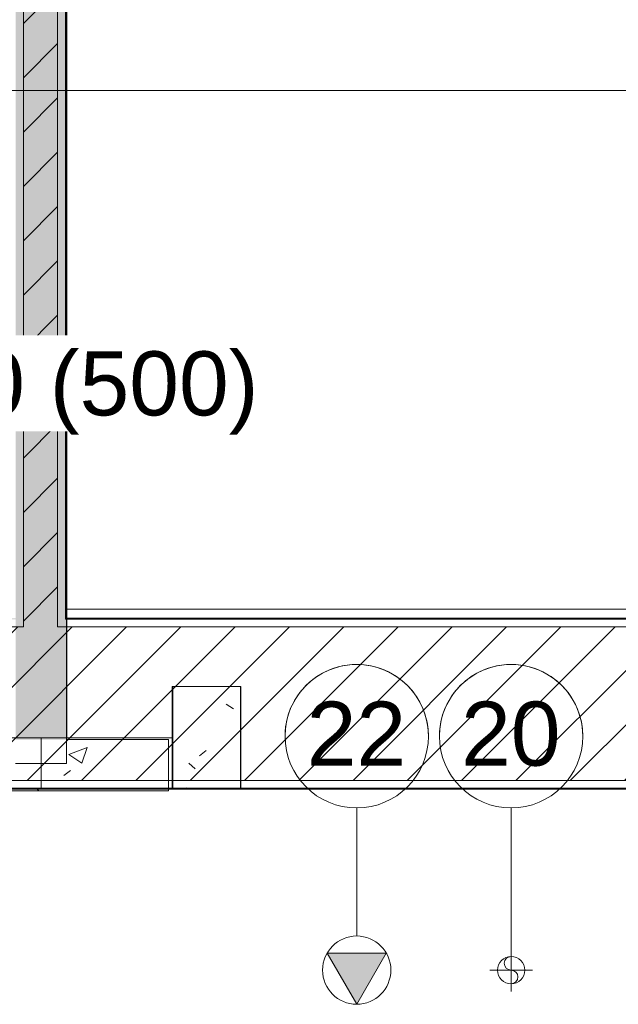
# Model space of a CAD drawing. Header units: metres. Extents: x 3 to 42.2, y -72.9 to -48.7.
# Tile 9 of 189: x 14.6 to 16.4, y -69.1 to -66.2. Entities that reach past the tile are written whole.
import ezdxf

# ---------------------------------------------------------------- set-up
doc = ezdxf.new("R2010")
doc.units = ezdxf.units.M
doc.linetypes.add('Oculto 1_5', pattern=[0.0022, 0.0015, -0.0007000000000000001])
for name, color, linetype, lineweight in [('A-COLS', 7, 'Continuous', 18), ('A-WALL', 7, 'Continuous', 18), ('A-WALL-PATT', 7, 'Continuous', 18), ('G-ANNO-SYMB', 7, 'Continuous', 9), ('M-MNTG', 7, 'Continuous', 18), ('S-BEAM', 7, 'Continuous', 18), ('S-COLS', 7, 'Continuous', 18)]:
    doc.layers.add(name, color=color, linetype=linetype, lineweight=lineweight)
doc.layers.add('M-HVAC-DUCT-IDEN', color=1, linetype='Continuous', lineweight=9, true_color=0xff0000)
doc.layers.add('M-MNTG-IDEN', color=1, linetype='Continuous', lineweight=9, true_color=0xff0000)
doc.styles.add('Arial_1', font='arial.ttf', dxfattribs={"height": 0.1874999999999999})
pattern_1 = [(49.99999999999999, (21.555, -62.92899999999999), (0.5465545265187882, -0.04781508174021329), [0.05715, -0.62865]), (355, (21.555, -62.92899999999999), (-0.1057276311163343, 0.5731658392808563), [0.04572, -0.50292]), (100.451, (21.601, -62.933), (0.440827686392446, 0.5253490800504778), [0.04857, -0.53427]), (46.184, (21.555, -62.776), (0.8132373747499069, -0.1261291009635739), [0.08573, -0.9429799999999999]), (96.636, (21.623, -62.787), (0.7122119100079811, 0.7422871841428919), [0.07286000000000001, -0.8014100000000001]), (351.184, (21.555, -62.776), (0.7122166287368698, 0.7422739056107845), [0.06858, -0.75438]), (21, (21.631, -62.81399999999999), (0.4548461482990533, -0.3067949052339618), [0.05715, -0.62865]), (326, (21.631, -62.81399999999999), (0.1854048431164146, 0.5525599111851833), [0.04572, -0.50292]), (71.45100000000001, (21.669, -62.84), (0.6402508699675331, 0.2457631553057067), [0.04857, -0.53427]), (37.50000000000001, (21.555, -62.92899999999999), (0.009260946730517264, 0.2536671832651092), [0.02515, -0.47168, 0.02515, -0.48539, -0.5048199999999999]), (37.50000000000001, (21.555, -62.92899999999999), (0.009260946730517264, 0.2536671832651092), [-1.007, 0.02515, -0.47968]), (7.499999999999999, (21.555, -62.92899999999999), (0.2004558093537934, 0.3005459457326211), [0.02515, -0.26594, 0.02515, -0.46025, -0.1924]), (7.499999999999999, (21.555, -62.92899999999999), (0.2004558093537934, 0.3005459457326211), [-0.7764800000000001, 0.02515, -0.16726]), (327.5, (21.385, -62.92899999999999), (0.4067681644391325, -0.01718819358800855), [0.02515, -0.16535, 0.02515, -0.56921, -0.78867]), (327.5, (21.385, -62.92899999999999), (0.4067681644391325, -0.01718819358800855), [-0.78486, 0.02515, -0.76352]), (317.5, (21.309, -62.92899999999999), (0.4443831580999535, 0.07627942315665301), [0.02515, -0.2225, 0.02515, -0.36957, -0.56007]), (317.5, (21.309, -62.92899999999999), (0.4443831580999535, 0.07627942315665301), [-0.64237, 0.02515, -0.53492])]
pattern_2 = [(45, (21.555, -62.92899999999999), (-0.0795495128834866, 0.0795495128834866), [])]

# ---------------------------------------------------------------- blocks, each defined once
blk = doc.blocks.new('Paredes 14 - Paredes 21-7832839-1PAV')
at = {"layer": 'A-WALL', "color": 253, "true_color": 0xaaaaaa}
for p, q in [((32.64733909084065, -67.91555074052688), (14.74899755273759, -67.91555074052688)), ((14.74899755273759, -67.91555074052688), (14.74899755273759, -67.94196407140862)), ((14.74899755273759, -67.94196407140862), (32.64733909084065, -67.94196407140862))]:
    blk.add_line(p, q, dxfattribs=at)
blk = doc.blocks.new('4 GRE - ESCOLA DE CINEMA E AUDIOVISUAL CINE REX R07_rvt-1-1PAV')
at = {"layer": 'A-WALL-PATT', "true_color": 0xd4d4d4}
h = blk.add_hatch(dxfattribs=at)
h.set_pattern_fill('FP_2', color=254, style=0, pattern_type=2)
h.set_pattern_definition(pattern_2)
h.paths.add_polyline_path([(14.72399770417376, -67.96762227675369), (14.72399770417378, -54.81654163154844), (14.62399770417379, -54.81654163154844), (14.62399770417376, -67.96762227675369)])
h = blk.add_hatch(dxfattribs=at)
h.set_pattern_fill('FP_1', color=254, style=0, pattern_type=2)
h.set_pattern_definition(pattern_1)
h.paths.add_polyline_path([(14.74649770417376, -67.94262227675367), (14.74899770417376, -67.94194224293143), (14.74899770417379, -54.84154163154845), (14.74649770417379, -54.84154163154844), (14.74649770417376, -67.3036474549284)])
h = blk.add_hatch(dxfattribs=at)
h.set_pattern_fill('FP_1', color=254, style=0, pattern_type=2)
h.set_pattern_definition(pattern_1)
h.paths.add_polyline_path([(33.14483924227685, -67.94512227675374), (34.66733924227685, -67.94512227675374), (34.66733924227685, -67.94262227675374), (33.14483924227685, -67.94262227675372)])
h.paths.add_polyline_path([(32.28722419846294, -67.94512227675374), (32.64983924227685, -67.94512227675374), (32.64983924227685, -67.94262227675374), (14.74649770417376, -67.94262227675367), (14.74649770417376, -67.94512227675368), (29.82142436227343, -67.94512227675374)])
h.paths.add_polyline_path([(14.60149770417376, -67.94512227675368), (14.60149770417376, -67.94262227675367), (12.65910173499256, -67.94262227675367), (12.65910173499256, -67.94512227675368), (13.79372542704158, -67.94512227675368)])
h.paths.add_polyline_path([(12.30910173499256, -67.94512227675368), (12.30910173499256, -67.94262227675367), (11.71733924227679, -67.94262227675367), (11.71733924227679, -67.94512227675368)])
h = blk.add_hatch(dxfattribs=at)
h.set_pattern_fill('FP_2', color=254, style=0, pattern_type=2)
h.set_pattern_definition(pattern_2)
h.paths.add_polyline_path([(33.5201241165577, -68.41762227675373), (34.66733924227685, -68.41762227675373), (34.66733924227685, -67.96762227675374), (12.65882739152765, -67.96762227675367), (12.63415928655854, -68.36231195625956), (12.64660173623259, -68.36231195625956), (12.64660173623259, -68.41762227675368), (32.28722419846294, -68.41762227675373)])
h.paths.add_polyline_path([(12.32160173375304, -68.41762227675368), (12.32160173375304, -68.36231195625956), (12.33404418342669, -68.36231195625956), (12.30910173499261, -67.96762227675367), (11.71733924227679, -67.96762227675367), (11.71733924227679, -68.41762227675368), (12.25260052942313, -68.41762227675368)])
h = blk.add_hatch(dxfattribs=at)
h.set_pattern_fill('FP_1', color=254, style=0, pattern_type=2)
h.set_pattern_definition(pattern_1)
h.paths.add_polyline_path([(34.66733924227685, -68.44262227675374), (34.66733924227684, -68.44012227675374), (12.64660173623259, -68.44012227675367), (12.64660173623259, -68.44262227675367), (33.5201241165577, -68.44262227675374)])
h.paths.add_polyline_path([(11.94437554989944, -68.44262227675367), (12.32160173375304, -68.44262227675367), (12.32160173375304, -68.44012227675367), (11.71733924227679, -68.44012227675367), (11.71733924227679, -68.44262227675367)])
at = {"layer": 'S-BEAM', "true_color": 0xaaaaaa}
h = blk.add_hatch(dxfattribs=at)
h.set_pattern_fill('FP_1', color=253, style=0, pattern_type=2)
h.set_pattern_definition(pattern_1)
h.paths.add_polyline_path([(14.75070515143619, -68.29762227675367), (14.75070515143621, -54.36544431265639), (14.60070515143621, -54.36544431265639), (14.60070515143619, -68.29762227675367)])
h = blk.add_hatch(dxfattribs=at)
h.set_pattern_fill('FP_1', color=253, style=0, pattern_type=2)
h.set_pattern_definition(pattern_1)
h.paths.add_polyline_path([(15.04900015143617, -68.44762227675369), (15.04900015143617, -68.29762227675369), (12.63820239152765, -68.29762227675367), (12.63415928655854, -68.36231195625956), (12.64660173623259, -68.36231195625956), (12.64660173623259, -68.44762227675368), (15.02662534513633, -68.44762227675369)])
h.paths.add_polyline_path([(11.94437554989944, -68.44762227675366), (12.32160173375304, -68.44762227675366), (12.32160173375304, -68.36231195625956), (12.33404418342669, -68.36231195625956), (12.33000107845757, -68.29762227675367), (11.93900015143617, -68.29762227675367), (11.93900015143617, -68.44762227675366)])
at = {"layer": 'S-COLS', "true_color": 0xaaaaaa}
h = blk.add_hatch(dxfattribs=at)
h.set_pattern_fill('FP_1', color=253, style=0, pattern_type=2)
h.set_pattern_definition(pattern_1)
h.paths.add_polyline_path([(15.25955433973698, -68.44262227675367), (15.25955433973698, -68.14262227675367), (15.05955433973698, -68.14262227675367), (15.05955433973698, -68.44262227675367)])
at = {"layer": 'A-WALL', "color": 253, "true_color": 0xaaaaaa}
for p, q in [((14.62399770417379, -54.84154163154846), (14.62399770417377, -67.94262227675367)), ((14.72399770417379, -54.84154163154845), (14.72399770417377, -67.94262227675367)), ((14.74649770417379, -54.84154163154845), (14.74649770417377, -67.94262227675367)), ((14.74899770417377, -67.9155289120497), (14.74899770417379, -54.84154163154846)), ((14.74899770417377, -67.94194224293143), (14.74899770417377, -67.9155289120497)), ((14.62399770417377, -67.94262227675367), (14.62399770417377, -67.94512227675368)), ((14.62399770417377, -67.94512227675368), (14.62399770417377, -67.96762227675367)), ((14.72399770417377, -67.94262227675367), (14.72399770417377, -67.94512227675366)), ((14.72399770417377, -67.94512227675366), (14.72399770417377, -67.96762227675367)), ((14.74649770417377, -67.94262227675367), (14.74649770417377, -67.94512227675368)), ((32.64983924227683, -67.94512227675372), (14.74649770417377, -67.94512227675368)), ((14.74899770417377, -67.94262227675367), (14.74899770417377, -67.94194224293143)), ((32.64733924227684, -67.94262227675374), (14.74899770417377, -67.94262227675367)), ((14.62399770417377, -67.96762227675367), (11.7173392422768, -67.96762227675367)), ((32.67233924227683, -67.96762227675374), (14.72399770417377, -67.96762227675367)), ((34.66733924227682, -68.41762227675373), (11.7173392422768, -68.41762227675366)), ((34.66733924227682, -68.44012227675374), (11.7173392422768, -68.44012227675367)), ((11.7173392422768, -68.44262227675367), (34.66733924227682, -68.44262227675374))]:
    blk.add_line(p, q, dxfattribs=at)
at = {"layer": 'S-BEAM', "color": 253, "true_color": 0xaaaaaa}
for p, q in [((14.7507051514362, -68.29762227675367), (14.75070515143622, -54.36544431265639)), ((15.04900015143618, -68.29762227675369), (14.7507051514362, -68.29762227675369)), ((15.04900015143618, -68.44762227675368), (15.04900015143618, -68.29762227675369)), ((11.93900015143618, -68.44762227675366), (15.04900015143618, -68.44762227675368))]:
    blk.add_line(p, q, dxfattribs=at)
at = {"layer": 'S-COLS', "color": 253, "true_color": 0xaaaaaa}
for p, q in [((15.05955433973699, -68.14262227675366), (15.05955433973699, -68.44262227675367)), ((15.25955433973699, -68.14262227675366), (15.05955433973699, -68.14262227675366)), ((15.25955433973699, -68.44262227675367), (15.25955433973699, -68.14262227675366)), ((15.05955433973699, -68.44262227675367), (15.25955433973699, -68.44262227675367))]:
    blk.add_line(p, q, dxfattribs=at)
at = {"layer": 'A-WALL', "color": 253, "lineweight": 18, "true_color": 0xaaaaaa}
blk.add_blockref('Paredes 14 - Paredes 21-7832839-1PAV', (1.514361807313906e-07, 2.182847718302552e-05), dxfattribs=at)
blk = doc.blocks.new('Family - V273-299370-1PAV')
at = {"layer": 'S-BEAM', "color": 253, "true_color": 0xaaaaaa}
for p, q in [((0.07500000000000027, -1.50355), (0.07500000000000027, 1.50355)), ((-0.07500000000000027, -1.50355), (0.07500000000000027, -1.50355))]:
    blk.add_line(p, q, dxfattribs=at)
blk = doc.blocks.new('Family - V271-299380-1PAV')
at = {"layer": 'S-BEAM', "color": 253, "true_color": 0xaaaaaa}
for p, q in [((0.1927999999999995, 0.07500000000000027), (-0.1927999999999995, 0.07500000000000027)), ((-0.1927999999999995, 0.07500000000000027), (-0.1927999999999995, -0.07500000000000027)), ((0.1927999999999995, -0.07500000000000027), (0.1927999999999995, 0.07500000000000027)), ((-0.1927999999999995, -0.07500000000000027), (0.1927999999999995, -0.07500000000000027))]:
    blk.add_line(p, q, dxfattribs=at)
blk = doc.blocks.new('Family - V271-299382-1PAV')
at = {"layer": 'S-BEAM', "color": 253, "true_color": 0xaaaaaa}
for p, q in [((1.367499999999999, 0.07500000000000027), (-1.367499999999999, 0.07500000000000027)), ((-1.367499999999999, 0.07500000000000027), (-1.367499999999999, -0.07500000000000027)), ((1.367499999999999, -0.07500000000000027), (1.367499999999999, 0.07500000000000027)), ((-1.367499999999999, -0.07500000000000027), (1.367499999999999, -0.07500000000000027))]:
    blk.add_line(p, q, dxfattribs=at)
blk = doc.blocks.new('Family - P42-299936-1PAV')
at = {"layer": 'S-COLS', "color": 253, "true_color": 0xaaaaaa}
for p, q in [((-0.09999999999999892, 0.1500000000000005), (-0.09999999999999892, -0.1500000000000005)), ((0.09999999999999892, 0.1500000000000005), (-0.09999999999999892, 0.1500000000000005)), ((0.09999999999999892, -0.1500000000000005), (0.09999999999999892, 0.1500000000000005)), ((-0.09999999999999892, -0.1500000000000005), (0.09999999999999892, -0.1500000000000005))]:
    blk.add_line(p, q, dxfattribs=at)
blk = doc.blocks.new('Family - P42-301561-1PAV')
at = {"layer": 'S-COLS', "color": 253, "true_color": 0xaaaaaa}
for p, q in [((-0.09999999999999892, 0.1500000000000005), (-0.09999999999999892, -0.1500000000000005)), ((0.09999999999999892, 0.1500000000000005), (-0.09999999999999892, 0.1500000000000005)), ((0.09999999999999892, -0.1500000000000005), (0.09999999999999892, 0.1500000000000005)), ((-0.09999999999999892, -0.1500000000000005), (0.09999999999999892, -0.1500000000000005))]:
    blk.add_line(p, q, dxfattribs=at)
blk = doc.blocks.new('ESTRUTURAL CINE REX _011_IFC-1-1PAV')
at = {"layer": 'A-COLS', "color": 253, "lineweight": 18, "true_color": 0xaaaaaa}
blk.add_blockref('Family - P42-301561-1PAV', (15.16092107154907, -68.29202227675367), dxfattribs=at)
at = {"layer": 'S-BEAM', "color": 253, "lineweight": 18, "true_color": 0xaaaaaa}
for name, p in [('Family - V273-299370-1PAV', (14.67532107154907, -66.86407227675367)), ('Family - V271-299382-1PAV', (13.30782107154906, -68.36762227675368)), ('Family - V271-299380-1PAV', (14.86812107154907, -68.36762227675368))]:
    blk.add_blockref(name, p, dxfattribs=at)
at = {"layer": 'S-COLS', "color": 253, "lineweight": 18, "true_color": 0xaaaaaa}
blk.add_blockref('Family - P42-299936-1PAV', (15.16092107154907, -68.29202227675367), dxfattribs=at)
blk = doc.blocks.new('Ponto de força - PONTO DE FORÇA - EQUIPAMENTO-V56-1PAV')
at = {"layer": 'M-MNTG', "linetype": 'Oculto 1_5', "true_color": 0xff0000}
blk.add_hatch(color=1, dxfattribs=at).paths.add_polyline_path([(-1.51601398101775e-14, -0.09999999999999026), (0.08660254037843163, 0.05000000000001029), (-0.08660254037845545, 0.05000000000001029), (-0.009459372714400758, -0.08361588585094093)])
at = {"layer": 'M-MNTG'}
for p, q in [((0.08660254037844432, 0.0500000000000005), (-0.08660254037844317, 0.05000000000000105)), ((-0.08660254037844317, 0.05000000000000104), (-1.590461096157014e-15, -0.09999999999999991)), ((-1.590461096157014e-15, -0.09999999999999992), (0.08660254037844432, 0.0500000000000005))]:
    blk.add_line(p, q, dxfattribs=at)
blk.add_circle((0, 1.267766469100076e-18), 0.1000000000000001, dxfattribs=at)
blk = doc.blocks.new('Ponto de dreno - PONTO DE DRENO-878181-1PAV')
at = {"layer": 'M-MNTG'}
for p, q in [((5.218428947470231e-16, -0.0625), (6.605814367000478e-16, 0.0625)), ((-0.06249999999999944, 2.409535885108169e-18), (0.06250000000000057, 2.44887201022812e-18)), ((3.229693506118e-17, 0.02), (0, 0))]:
    blk.add_line(p, q, dxfattribs=at)
blk.add_circle((5.583533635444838e-16, 2.429205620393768e-18), 0.04000000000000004, dxfattribs=at)
for centre, radius, start, end in [((5.583533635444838e-16, 0.02000000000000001), 0.01999999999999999, 89.99999999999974, 269.9999999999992), ((0, -0.02), 0.02000000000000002, 270.0000000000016, 90.00000000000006)]:
    blk.add_arc(centre, radius, start, end, dxfattribs=at)
blk = doc.blocks.new('M_Identificador de auxiliar MEP_BTS - Em caixas-891259-1PAV')
at = {"layer": 'M-MNTG-IDEN'}
blk.add_circle((4.520956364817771e-18, 3.243388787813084e-23), 0.002800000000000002, dxfattribs=at)
for centre, start, end in [((4.758693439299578e-18, 5.839239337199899e-20), 359.9999999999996, 179.9999999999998), ((4.758693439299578e-18, 8.515079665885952e-19), 179.9999999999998, 359.9999999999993)]:
    blk.add_arc(centre, 0.002800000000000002, start, end, dxfattribs=at)

msp = doc.modelspace()

# ---------------------------------------------------------------- linework, layer by layer
at = {"layer": 'G-ANNO-SYMB'}
msp.add_line((4.117766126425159, -66.3975841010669), (40.63055861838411, -66.39758410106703), dxfattribs=at)
at = {"layer": 'M-MNTG-IDEN'}
for p, q in [((15.59992382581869, -68.87270932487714), (15.59992382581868, -68.49770932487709)), ((16.05217503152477, -68.91020932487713), (16.05217503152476, -68.49770932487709))]:
    msp.add_line(p, q, dxfattribs=at)

# ---------------------------------------------------------------- block references
at = {"lineweight": 5}
for name in ['4 GRE - ESCOLA DE CINEMA E AUDIOVISUAL CINE REX R07_rvt-1-1PAV', 'ESTRUTURAL CINE REX _011_IFC-1-1PAV']:
    msp.add_blockref(name, (0, 0), dxfattribs=at)
at = {"layer": 'M-MNTG'}
for name, p in [('Ponto de força - PONTO DE FORÇA - EQUIPAMENTO-V56-1PAV', (15.59992382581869, -68.97270932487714)), ('Ponto de dreno - PONTO DE DRENO-878181-1PAV', (16.05217503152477, -68.97270932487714))]:
    msp.add_blockref(name, p, dxfattribs=at)
at = {"layer": 'M-MNTG-IDEN', "xscale": 74.99999999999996, "yscale": 74.99999999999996, "zscale": 74.99999999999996}
for p in [(15.59992382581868, -68.2877093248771), (16.05217503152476, -68.2877093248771)]:
    msp.add_blockref('M_Identificador de auxiliar MEP_BTS - Em caixas-891259-1PAV', p, dxfattribs=at)

# ---------------------------------------------------------------- texts
at = {"layer": 'M-MNTG-IDEN', "color": 7, "char_height": 0.1874999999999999, "width": 0.3487340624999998, "attachment_point": 1, "style": 'Arial_1'}
for s, insert in [('22', (15.45338312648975, -68.18649658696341)), ('20', (15.90563433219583, -68.18649658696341))]:
    msp.add_mtext(s, dxfattribs=dict(at, insert=insert))

# ---------------------------------------------------------------- next in the draw order: texts
at = {"layer": 'M-HVAC-DUCT-IDEN', "color": 7, "insert": (13.04106290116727, -67.16089959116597), "char_height": 0.1874999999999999, "width": 2.741771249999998, "attachment_point": 1, "style": 'Arial_1', "bg_fill": 3, "box_fill_scale": 1.25, "bg_fill_color": 256, "bg_fill_true_color": 13158600, "bg_fill_transparency": 0}
msp.add_mtext('AE - 350x100 (500)', dxfattribs=at)

doc.saveas('drawing.dxf')
